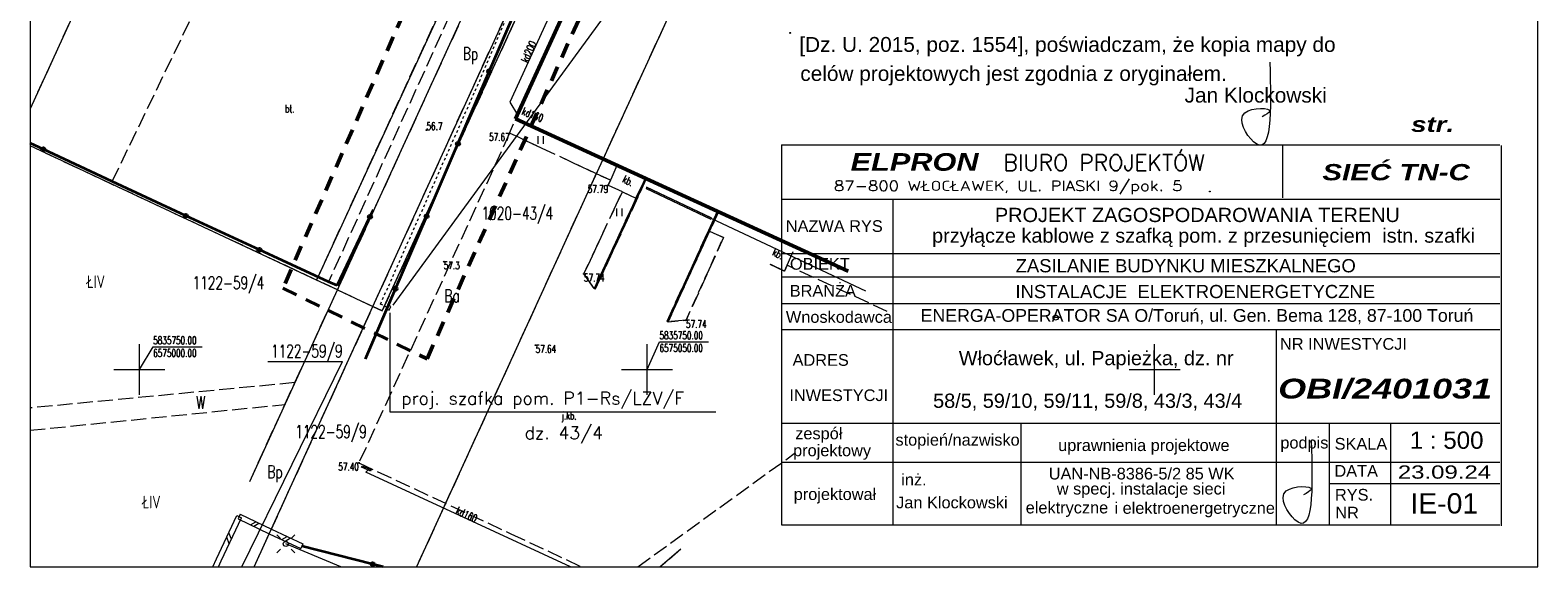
# Model space of a CAD drawing. Header units: metres. Extents: x 6574989 to 13150099, y 5835731 to 11671648.
# Tile 1 of 3: x 6574989 to 6575138, y 5835731 to 5835783. Entities that reach past the tile are written whole.
import ezdxf
from ezdxf.enums import TextEntityAlignment as Align

# ---------------------------------------------------------------- set-up
doc = ezdxf.new("R2010")
doc.units = ezdxf.units.M
doc.header["$MEASUREMENT"] = 0
for name, pattern in [('1', [0]), ('1_1', [0]), ('1_OTDN_B', [0]), ('1_OTDN_BG', [0]), ('1_OTKJ', [2, 1.5, -0.5]), ('1_OTKU', [2, 1.5, -0.5]), ('1_OTZI', [1.5, 1, -0.5]), ('1_OTZT', [1.5, 1, -0.5]), ('2_EGBU_A', [0]), ('4', [2.5, 1.5, -1]), ('DUL', [1, 0.5, -0.5]), ('GUK', [2, 1.5, -0.5]), ('UPE', [0]), ('UPK', [0])]:
    doc.linetypes.add(name, pattern=pattern)
doc.layers.get('0').update_dxf_attribs({"color": 250, "lineweight": 100})
doc.layers.add('_KABLE', color=250, linetype='Continuous', lineweight=100)
doc.layers.add('_opis kabla', color=250, linetype='Continuous')
doc.layers.add('_OPIS_KABLA', color=7, linetype='Continuous')
for name, color, linetype, lineweight, true_color in [('Dzialki', 7, '1', 18, 0x000000), ('EGBB_L_0', 7, '2_EGBU_A', 50, 0x000000), ('Kontury', 7, 'GUK', 18, 0x008000), ('Numery_dzialek', 7, 'Continuous', 13, 0x000000), ('Numery_konturow', 7, 'Continuous', 13, 0x008000), ('OTD_L_12', 7, 'Continuous', 18, 0x000000), ('OTK_E_T_0', 7, 'Continuous', 0, 0x000000), ('OTK_E_T_3', 7, 'Continuous', 0, 0x000000), ('OTK_L_0', 7, '1_OTKJ', 18, 0x000000), ('OTK_L_4', 7, '1_OTKU', 18, 0x000000), ('OTO_L_0', 7, 'Continuous', 35, 0x000000), ('OTR_T_0', 7, 'Continuous', 18, 0x000000), ('OTR_T_1', 7, 'Continuous', 18, 0x000000), ('OTZ_L_3', 7, '1_OTZT', 18, 0x000000), ('Podzial_sekcyjny_krzyze', 7, '1', 0, 0x000000), ('UEEPA_T_3', 1, 'Continuous', 18, 0xff0000), ('UEEPON_L_0', 1, 'UPE', 18, 0xff0000), ('UKKOO_T_0', 7, 'Continuous', 18, 0x803300), ('UKKPA_L_0', 7, '1', 18, 0x803300), ('UKKPOD_L_0', 7, 'UPK', 18, 0x803300), ('WSP_KRZYZY_T_0', 7, 'Continuous', 18, 0x000000), ('ZAKRES_L_0', 7, '4', 50, 0x000000)]:
    doc.layers.add(name, color=color, linetype=linetype, lineweight=lineweight, true_color=true_color)
doc.styles.add('Annotative', font='ARIAL.TTF')
doc.styles.add('ARIALC', font='ARIALBI.TTF')
doc.styles.add('SIMPLEBX', font='simplex.shx', dxfattribs={"width": 0.7})
doc.styles.get("Standard").update_dxf_attribs({"font": 'Simplex.SHX', "width": 0.75})
doc.styles.add('TECH', font='simplex.shx', dxfattribs={"height": 2.5})

# ---------------------------------------------------------------- blocks, each defined once
blk = doc.blocks.new('2_OTRN')
at = {"linetype": 'Continuous'}
blk.add_circle((0, 0), 0.045, dxfattribs=at)
blk = doc.blocks.new('2_OTRS')
at = {"linetype": 'Continuous'}
blk.add_circle((0, 0), 0.045, dxfattribs=at)
blk = doc.blocks.new('2_OTZT')
at = {"linetype": 'Continuous'}
for p, q in [((-0.2625, -0.375), (-0.2625, 0.375)), ((0.2625, -0.375), (0.2625, 0.375))]:
    blk.add_line(p, q, dxfattribs=at)
blk = doc.blocks.new('LAT')
at = {"linetype": 'Continuous'}
for p, q in [((-0.53035, 0.53035), (-0.8839, 0.8839)), ((0.53035, 0.53035), (0.8839, 0.8839)), ((-0.53035, -0.53035), (-0.8839, -0.8839)), ((0.53035, -0.53035), (0.8839, -0.8839))]:
    blk.add_line(p, q, dxfattribs=at)
blk = doc.blocks.new('SLS')
at = {"linetype": 'Continuous'}
blk.add_circle((0, 0), 0.25, dxfattribs=at)

msp = doc.modelspace()

# ---------------------------------------------------------------- linework, layer by layer
at = {"linetype": 'Continuous', "lineweight": 18}
for centre, radius in [((6575064.11, 5835783.13), 0.045), ((6575090.25, 5835755.11), 0.25)]:
    msp.add_circle(centre, radius, dxfattribs=at)
at = {"layer": '_KABLE', "color": 1, "linetype": 'Continuous', "lineweight": 18}
for p, q in [((6575056.76, 5835799.8), (6575024.95, 5835756.32)), ((6575024.68, 5835755.58), (6575024.68, 5835745.82)), ((6575024.68, 5835745.82), (6575056.79, 5835745.82))]:
    msp.add_line(p, q, dxfattribs=at)
at = {"layer": '_KABLE', "color": 1, "linetype": 'DUL', "lineweight": 18, "ltscale": 0.5}
for p, q in [((6575033.68, 5835778.79), (6575042.81, 5835800.18)), ((6575023.75, 5835756.42), (6575033.68, 5835778.79)), ((6575024.45, 5835756.11), (6575023.75, 5835756.42))]:
    msp.add_line(p, q, dxfattribs=at)
at = {"layer": '_KABLE', "color": 1, "linetype": 'Continuous', "lineweight": 18}
msp.add_lwpolyline([(6575024.61, 5835755.84), (6575024.76, 5835756.21), (6575024.53, 5835756.31), (6575024.38, 5835755.94)], close=True, dxfattribs=at)
at = {"layer": '_opis kabla', "color": 4, "linetype": 'Continuous', "lineweight": 18}
msp.add_lwpolyline([(6574989.24, 5835940.57), (6574989.24, 5835730.57), (6575137.74, 5835730.57), (6575137.74, 5835940.57)], close=True, dxfattribs=at)
at = {"layer": '_OPIS_KABLA', "color": 7, "lineweight": 18, "ltscale": 0.3}
for p, q in [((6575063.24, 5835772.12), (6575063.24, 5835734.7)), ((6575063.24, 5835772.12), (6575134.01, 5835772.12)), ((6575112.61, 5835766.89), (6575112.61, 5835772.12)), ((6575134.12, 5835772.04), (6575134.12, 5835734.62)), ((6575063.24, 5835766.76), (6575134.01, 5835766.76)), ((6575065.06, 5835766.76), (6575131.42, 5835766.76)), ((6575074.22, 5835766.76), (6575074.22, 5835734.7)), ((6575063.24, 5835761.43), (6575134.01, 5835761.43)), ((6575063.24, 5835759.11), (6575134.01, 5835759.11)), ((6575063.24, 5835756.48), (6575134.01, 5835756.48)), ((6575063.24, 5835753.94), (6575134.01, 5835753.94)), ((6575063.24, 5835744.71), (6575134.01, 5835744.71)), ((6575063.24, 5835740.88), (6575134.01, 5835740.88)), ((6575063.24, 5835734.7), (6575134.01, 5835734.7))]:
    msp.add_line(p, q, dxfattribs=at)
at = {"layer": '_OPIS_KABLA', "color": 7, "lineweight": 18}
for p, q in [((6575111.96, 5835753.94), (6575111.96, 5835734.7)), ((6575086.83, 5835744.71), (6575086.83, 5835734.7)), ((6575117.2, 5835744.71), (6575117.2, 5835734.7)), ((6575123.23, 5835744.71), (6575123.23, 5835734.7)), ((6575117.2, 5835738.76), (6575134.01, 5835738.76))]:
    msp.add_line(p, q, dxfattribs=at)
at = {"layer": '_OPIS_KABLA', "linetype": 'Continuous', "lineweight": 18}
msp.add_ellipse((6575105.43, 5835767.51), major_axis=(-0.0286, 0.0286), ratio=1, start_param=3.926991, end_param=10.210176, dxfattribs=at)
msp.add_ellipse((6575105.43, 5835767.51), major_axis=(-0.0286, 0.0286), ratio=1, start_param=3.926991, end_param=10.210176, dxfattribs=at)
at = {"layer": '_OPIS_KABLA', "color": 5, "linetype": 'Continuous', "lineweight": 18, "start_tangent": (-0.196307, 0.980542)}
for points in [[(6575111.34, 5835780.25), (6575109.73, 5835772.42), (6575108.89, 5835775.26), (6575111.34, 5835775.41), (6575110.58, 5835774.87)], [(6575115.42, 5835743.03), (6575113.81, 5835735.2), (6575112.96, 5835738.04), (6575115.42, 5835738.19), (6575114.65, 5835737.65)]]:
    msp.add_spline(points, degree=3, dxfattribs=at)
at = {"layer": 'Dzialki'}
for p, q in [((6575085.74, 5835857.97), (6575043.96, 5835767.01)), ((6575015.59, 5835833.16), (6574989.24, 5835775.64)), ((6575023.01, 5835756.2), (6575052.36, 5835820.49)), ((6575023.92, 5835755.77), (6575053.72, 5835820.92)), ((6575045.24, 5835819.26), (6575017.46, 5835758.8)), ((6575019.5, 5835757.84), (6575047.21, 5835818.34)), ((6575017.46, 5835758.8), (6574989.24, 5835772)), ((6575043.96, 5835767.01), (6575027.3, 5835730.57)), ((6575010.87, 5835738.98), (6575019.5, 5835757.84)), ((6575019.5, 5835757.84), (6575017.46, 5835758.8)), ((6575019.5, 5835757.84), (6575023.01, 5835756.2)), ((6575011.31, 5835730.57), (6575023.01, 5835756.2)), ((6575023.01, 5835756.2), (6575023.92, 5835755.77)), ((6575053.34, 5835732.31), (6575051.3, 5835730.57))]:
    msp.add_line(p, q, dxfattribs=at)
at = {"layer": 'EGBB_L_0', "linetype": '2_EGBU_A'}
for p, q in [((6575037.04, 5835774.66), (6575082.55, 5835874.13)), ((6575069.8, 5835759.66), (6575037.04, 5835774.66))]:
    msp.add_line(p, q, dxfattribs=at)
at = {"layer": 'Kontury'}
for p, q in [((6575015.59, 5835833.16), (6574989.24, 5835775.64)), ((6575070.08, 5835823.87), (6575043.96, 5835767.01)), ((6575023.01, 5835756.2), (6575052.36, 5835820.49)), ((6575053.72, 5835820.92), (6575023.92, 5835755.77)), ((6575017.46, 5835758.8), (6575045.24, 5835819.26)), ((6575047.21, 5835818.34), (6575019.5, 5835757.84)), ((6575017.46, 5835758.8), (6574989.24, 5835772)), ((6575043.96, 5835767.01), (6575027.3, 5835730.57)), ((6575015.32, 5835748.7), (6575019.5, 5835757.84)), ((6575019.5, 5835757.84), (6575017.46, 5835758.8)), ((6575019.5, 5835757.84), (6575023.01, 5835756.2)), ((6575011.31, 5835730.57), (6575023.01, 5835756.2)), ((6575023.92, 5835755.77), (6575023.01, 5835756.2)), ((6575015.32, 5835748.7), (6574989.24, 5835746.21)), ((6575014.34, 5835746.56), (6575015.32, 5835748.7)), ((6574989.24, 5835744.01), (6575014.34, 5835746.56)), ((6575010.87, 5835738.98), (6575014.34, 5835746.56)), ((6575053.34, 5835732.31), (6575051.3, 5835730.57))]:
    msp.add_line(p, q, dxfattribs=at)
at = {"layer": 'Numery_dzialek', "linetype": 'Continuous'}
for p in [(6575010.08, 5835730.57), (6575012.65, 5835750.77)]:
    msp.add_line(p, (6575020.02, 5835750.77), dxfattribs=at)
at = {"layer": 'OTD_L_12', "linetype": '1_OTDN_B'}
for p, q in [((6575049.82, 5835768.81), (6575044.8, 5835757.96)), ((6575049.93, 5835768.76), (6575049.82, 5835768.81)), ((6575056.92, 5835765.56), (6575051.98, 5835754.76)), ((6575057.03, 5835765.51), (6575056.92, 5835765.56)), ((6575044.8, 5835757.96), (6575044.92, 5835757.94)), ((6575051.98, 5835754.76), (6575052.08, 5835754.69))]:
    msp.add_line(p, q, dxfattribs=at)
at = {"layer": 'OTD_L_12', "linetype": '1_OTDN_BG'}
for p, q in [((6575044.92, 5835757.94), (6575049.93, 5835768.76)), ((6575052.08, 5835754.69), (6575057.03, 5835765.51))]:
    msp.add_line(p, q, dxfattribs=at)
at = {"layer": 'OTD_L_12', "linetype": '1_1'}
for p, q in [((6575048.88, 5835766.49), (6575048.75, 5835766.49)), ((6575048.67, 5835766.04), (6575048.54, 5835766.03)), ((6575046.78, 5835761.95), (6575046.65, 5835761.95)), ((6575055.78, 5835762.78), (6575055.65, 5835762.78)), ((6575055.99, 5835763.24), (6575055.86, 5835763.23)), ((6575046.57, 5835761.5), (6575046.44, 5835761.5)), ((6575053.7, 5835758.24), (6575053.57, 5835758.23)), ((6575053.91, 5835758.69), (6575053.78, 5835758.69))]:
    msp.add_line(p, q, dxfattribs=at)
at = {"layer": 'OTD_L_12'}
for p, q in [((6575007.61, 5835731.36), (6575009.6, 5835735.61)), ((6575008.07, 5835731.15), (6575010.05, 5835735.4)), ((6575009.6, 5835735.61), (6575010.05, 5835735.4)), ((6575009.93, 5835735.74), (6575009.72, 5835735.28)), ((6575009.72, 5835735.28), (6575012.8, 5835733.83)), ((6575009.93, 5835735.74), (6575013.02, 5835734.28)), ((6575009.06, 5835733.28), (6575008.81, 5835733.91)), ((6575010.95, 5835734.7), (6575011.48, 5835735.01)), ((6575011.26, 5835734.56), (6575011.78, 5835734.86)), ((6575012.8, 5835733.83), (6575015.89, 5835732.38)), ((6575013.02, 5835734.28), (6575016.1, 5835732.83)), ((6575008.86, 5835732.85), (6575008.61, 5835733.49)), ((6575014.04, 5835733.25), (6575014.56, 5835733.56)), ((6575014.35, 5835733.1), (6575014.87, 5835733.41)), ((6575016.1, 5835732.83), (6575015.89, 5835732.38)), ((6575007.24, 5835730.57), (6575007.61, 5835731.36)), ((6575007.79, 5835730.57), (6575008.07, 5835731.15))]:
    msp.add_line(p, q, dxfattribs=at)
at = {"layer": 'OTK_L_0', "linetype": '1_OTKJ'}
for p, q in [((6575036.47, 5835773.25), (6575021.62, 5835740.8)), ((6575046.39, 5835768.62), (6575036.47, 5835773.25)), ((6575049.93, 5835768.76), (6575044.92, 5835757.94)), ((6575046.18, 5835768.13), (6575046.39, 5835768.62)), ((6575047.57, 5835767.5), (6575046.18, 5835768.13)), ((6575056.92, 5835765.56), (6575049.93, 5835768.76)), ((6575043.79, 5835759.41), (6575047.57, 5835767.5)), ((6575051.98, 5835754.76), (6575056.92, 5835765.56)), ((6575057.53, 5835762.99), (6575053.84, 5835754.84)), ((6575044.8, 5835757.96), (6575043.79, 5835759.41)), ((6575063.54, 5835759.68), (6575062.11, 5835760.36)), ((6575063.79, 5835760.25), (6575063.54, 5835759.68)), ((6575073.67, 5835755.71), (6575063.79, 5835760.25)), ((6575044.92, 5835757.94), (6575044.8, 5835757.96)), ((6575052.08, 5835754.69), (6575051.98, 5835754.76)), ((6575053.84, 5835754.84), (6575052.08, 5835754.69)), ((6575049.08, 5835730.57), (6575064.63, 5835741.81)), ((6575021.62, 5835740.8), (6575036.6, 5835733.83)), ((6575036.6, 5835733.83), (6575043.55, 5835730.57))]:
    msp.add_line(p, q, dxfattribs=at)
at = {"layer": 'OTK_L_4', "linetype": '1_OTKU'}
for p, q in [((6574997.32, 5835768.49), (6575009.85, 5835794.4)), ((6575030.56, 5835784.83), (6575018.62, 5835758.61)), ((6575047.04, 5835770.08), (6575046.39, 5835768.62)), ((6575049.82, 5835768.81), (6575047.04, 5835770.08)), ((6575018.62, 5835758.61), (6574997.32, 5835768.49)), ((6575046.39, 5835768.62), (6575046.18, 5835768.13)), ((6575046.18, 5835768.13), (6575047.57, 5835767.5)), ((6575048.91, 5835766.85), (6575049.82, 5835768.81)), ((6575047.57, 5835767.5), (6575048.91, 5835766.85)), ((6575057.03, 5835765.51), (6575056.16, 5835763.6)), ((6575059.8, 5835764.24), (6575057.03, 5835765.51)), ((6575056.16, 5835763.6), (6575057.53, 5835762.99)), ((6575063.79, 5835760.25), (6575064.38, 5835761.61)), ((6575062.11, 5835760.36), (6575063.54, 5835759.68)), ((6575063.54, 5835759.68), (6575063.79, 5835760.25))]:
    msp.add_line(p, q, dxfattribs=at)
at = {"layer": 'OTO_L_0'}
for p, q in [((6575034.45, 5835779.34), (6575037.53, 5835786.47)), ((6575031.38, 5835772.21), (6575034.45, 5835779.34)), ((6574990.53, 5835771.67), (6574989.24, 5835772.27)), ((6574997.32, 5835768.49), (6574990.53, 5835771.67)), ((6575028.3, 5835765.08), (6575031.38, 5835772.21)), ((6575004.57, 5835765.13), (6574997.32, 5835768.49)), ((6575011.82, 5835761.77), (6575004.57, 5835765.13)), ((6575019.47, 5835758.26), (6575022.71, 5835765.02)), ((6575022.71, 5835765.02), (6575023.06, 5835765.75)), ((6575025.23, 5835757.95), (6575028.3, 5835765.08)), ((6575018.62, 5835758.61), (6575011.82, 5835761.77)), ((6575019.47, 5835758.26), (6575018.62, 5835758.61)), ((6575022.26, 5835751.06), (6575025.23, 5835757.95)), ((6575022.97, 5835730.84), (6575015.99, 5835732.61)), ((6575024.02, 5835730.57), (6575022.97, 5835730.84))]:
    msp.add_line(p, q, dxfattribs=at)
for centre in [(6575034.45, 5835779.34), (6575031.38, 5835772.21), (6574990.53, 5835771.67), (6575004.57, 5835765.13), (6575022.71, 5835765.02), (6575028.3, 5835765.08), (6575011.82, 5835761.77), (6575025.23, 5835757.95), (6575022.97, 5835730.84)]:
    msp.add_circle(centre, 0.17, dxfattribs=at)
at = {"layer": 'OTZ_L_3', "linetype": '1_OTZI'}
for p, q in [((6575036.47, 5835773.25), (6575037.04, 5835774.66)), ((6575037.04, 5835774.66), (6575047.04, 5835770.08)), ((6575046.39, 5835768.62), (6575036.47, 5835773.25)), ((6575047.04, 5835770.08), (6575046.39, 5835768.62)), ((6575043.79, 5835759.41), (6575047.57, 5835767.5)), ((6575048.91, 5835766.85), (6575044.8, 5835757.96)), ((6575047.57, 5835767.5), (6575048.91, 5835766.85)), ((6575056.16, 5835763.6), (6575052.08, 5835754.69)), ((6575057.53, 5835762.99), (6575056.16, 5835763.6)), ((6575053.84, 5835754.84), (6575057.53, 5835762.99)), ((6575044.8, 5835757.96), (6575043.79, 5835759.41)), ((6575052.08, 5835754.69), (6575053.84, 5835754.84))]:
    msp.add_line(p, q, dxfattribs=at)
at = {"layer": 'Podzial_sekcyjny_krzyze'}
for p, q in [((6575000, 5835747.5), (6575000, 5835752.5)), ((6575050, 5835747.5), (6575050, 5835752.5)), ((6575100, 5835747.5), (6575100, 5835752.5)), ((6574997.5, 5835750), (6575002.5, 5835750)), ((6575047.5, 5835750), (6575052.5, 5835750)), ((6575097.5, 5835750), (6575102.5, 5835750))]:
    msp.add_line(p, q, dxfattribs=at)
at = {"layer": 'UEEPON_L_0', "linetype": 'UPE'}
msp.add_line((6575019.85, 5835730.57), (6575014.42, 5835732.83), dxfattribs=at)
at = {"layer": 'UKKPA_L_0', "linetype": '1'}
for p, q in [((6575049.96, 5835767.94), (6575049.91, 5835767.8)), ((6575056.32, 5835764.94), (6575049.96, 5835767.94)), ((6575050.12, 5835767.86), (6575050.06, 5835767.73)), ((6575049.91, 5835767.8), (6575056.29, 5835764.81)), ((6575050.29, 5835767.79), (6575050.22, 5835767.65)), ((6575050.45, 5835767.71), (6575050.39, 5835767.58)), ((6575050.61, 5835767.63), (6575050.55, 5835767.5)), ((6575050.77, 5835767.56), (6575050.71, 5835767.42)), ((6575050.94, 5835767.48), (6575050.87, 5835767.35)), ((6575051.1, 5835767.4), (6575051.04, 5835767.27)), ((6575051.26, 5835767.33), (6575051.2, 5835767.19)), ((6575051.43, 5835767.25), (6575051.36, 5835767.12)), ((6575051.59, 5835767.17), (6575051.53, 5835767.04)), ((6575051.75, 5835767.1), (6575051.69, 5835766.97)), ((6575051.91, 5835767.02), (6575051.85, 5835766.89)), ((6575052.08, 5835766.94), (6575052.02, 5835766.81)), ((6575052.24, 5835766.86), (6575052.18, 5835766.74)), ((6575052.4, 5835766.79), (6575052.34, 5835766.66)), ((6575052.56, 5835766.71), (6575052.51, 5835766.58)), ((6575052.73, 5835766.63), (6575052.67, 5835766.51)), ((6575052.89, 5835766.56), (6575052.83, 5835766.43)), ((6575053.05, 5835766.48), (6575052.99, 5835766.35)), ((6575053.22, 5835766.4), (6575053.16, 5835766.28)), ((6575053.38, 5835766.33), (6575053.32, 5835766.2)), ((6575053.54, 5835766.25), (6575053.48, 5835766.12)), ((6575053.7, 5835766.17), (6575053.65, 5835766.05)), ((6575053.87, 5835766.1), (6575053.81, 5835765.97)), ((6575054.03, 5835766.02), (6575053.97, 5835765.89)), ((6575054.19, 5835765.94), (6575054.13, 5835765.82)), ((6575054.36, 5835765.87), (6575054.3, 5835765.74)), ((6575054.52, 5835765.79), (6575054.46, 5835765.67)), ((6575054.69, 5835765.71), (6575054.63, 5835765.58)), ((6575054.84, 5835765.64), (6575054.79, 5835765.51)), ((6575055.01, 5835765.56), (6575054.95, 5835765.44)), ((6575055.17, 5835765.48), (6575055.11, 5835765.35)), ((6575055.33, 5835765.41), (6575055.28, 5835765.29)), ((6575055.5, 5835765.33), (6575055.44, 5835765.21)), ((6575055.66, 5835765.25), (6575055.6, 5835765.13)), ((6575055.82, 5835765.18), (6575055.76, 5835765.06)), ((6575055.98, 5835765.1), (6575055.93, 5835764.98)), ((6575056.15, 5835765.02), (6575056.09, 5835764.9)), ((6575056.31, 5835764.95), (6575056.25, 5835764.83)), ((6575056.29, 5835764.81), (6575056.32, 5835764.94)), ((6575021.89, 5835740.39), (6575021.95, 5835740.5)), ((6575022.78, 5835739.98), (6575021.89, 5835740.39)), ((6575021.95, 5835740.5), (6575022.83, 5835740.11)), ((6575022.11, 5835740.43), (6575022.06, 5835740.31)), ((6575022.28, 5835740.35), (6575022.22, 5835740.24)), ((6575022.44, 5835740.28), (6575022.39, 5835740.16)), ((6575022.58, 5835740.22), (6575022.52, 5835740.1)), ((6575022.72, 5835740.16), (6575022.66, 5835740.03)), ((6575022.83, 5835740.11), (6575022.78, 5835739.98))]:
    msp.add_line(p, q, dxfattribs=at)
at = {"layer": 'UKKPOD_L_0', "linetype": 'UPK'}
for p, q in [((6575041.65, 5835787.61), (6575036.48, 5835776.3)), ((6575036.48, 5835776.3), (6575037.24, 5835775.07))]:
    msp.add_line(p, q, dxfattribs=at)
at = {"layer": 'UKKPOD_L_0', "linetype": 'UPK', "lineweight": 18}
for p, q in [((6575056.3, 5835764.88), (6575071.53, 5835757.74)), ((6575022.32, 5835739.88), (6575022.56, 5835740.14)), ((6575042.45, 5835730.57), (6575022.32, 5835739.88))]:
    msp.add_line(p, q, dxfattribs=at)
at = {"layer": 'WSP_KRZYZY_T_0', "linetype": 'Continuous'}
for p, q in [((6575000, 5835750), (6575001.36, 5835752.24)), ((6575001.36, 5835752.24), (6575006.19, 5835752.24)), ((6575050, 5835750), (6575051.23, 5835752.73)), ((6575051.23, 5835752.73), (6575056.06, 5835752.73))]:
    msp.add_line(p, q, dxfattribs=at)
at = {"layer": 'ZAKRES_L_0', "linetype": '4'}
for p, q in [((6575046.1, 5835830.8), (6575014.14, 5835758)), ((6575028.33, 5835751.04), (6575061.09, 5835824.26)), ((6575014.14, 5835758), (6575028.33, 5835751.04))]:
    msp.add_line(p, q, dxfattribs=at)

# ---------------------------------------------------------------- block references
at = {"layer": 'OTR_T_0'}
for p in [(6575036.47, 5835773.25), (6575046.18, 5835768.13), (6575043.79, 5835759.41), (6575053.84, 5835754.84), (6575039.03, 5835752.39), (6575021.62, 5835740.8)]:
    msp.add_blockref('2_OTRS', p, dxfattribs=at)
at = {"layer": 'OTR_T_1'}
for p in [(6575028.28, 5835773.57), (6575029.98, 5835760.61)]:
    msp.add_blockref('2_OTRN', p, dxfattribs=at)
at = {"layer": 'OTZ_L_3'}
for p in [(6575039.54, 5835772.58), (6575047.3, 5835765.46)]:
    msp.add_blockref('2_OTZT', p, dxfattribs=at)
at = {"layer": 'UEEPA_T_3'}
for name in ['LAT', 'SLS']:
    msp.add_blockref(name, (6575014.42, 5835732.83), dxfattribs=at)

# ---------------------------------------------------------------- texts
at = {"layer": '_opis kabla', "color": 7, "lineweight": 18, "ltscale": 0.3, "style": 'Annotative'}
for s, p in [('[Dz. U. 2015, poz. 1554], poświadczam, że kopia mapy do', (6575065, 5835781.26)), ('celów projektowych jest zgodnia z oryginałem.', (6575065.1, 5835778.4)), ('Jan Klockowski', (6575102.95, 5835776.27))]:
    msp.add_text(s, height=1.4662, dxfattribs=at).set_placement(p)
at = {"layer": '_OPIS_KABLA', "color": 7, "lineweight": 18, "ltscale": 0.3, "style": 'ARIALC', "width": 1.3}
for s, height, p in [('str. ', 1.5, (6575125.26, 5835773.38)), ('OBI/2401031', 1.95, (6575112.17, 5835747.14))]:
    msp.add_text(s, height=height, dxfattribs=at).set_placement(p)
at = {"layer": '_OPIS_KABLA', "color": 8, "lineweight": 18, "style": 'ARIALC', "width": 1.25}
msp.add_text('ELPRON ', height=1.732, dxfattribs=at).set_placement((6575070.05, 5835769.56))
at = {"layer": '_OPIS_KABLA', "color": 7, "lineweight": 18}
for s, height, style, p in [('BIURO PROJEKTÓW', 1.584, 'TECH', (6575085.11, 5835769.56)), ('PROJEKT ZAGOSPODAROWANIA TERENU', 1.4, 'Annotative', (6575084.27, 5835764.51)), ('NAZWA RYS', 1.15, 'Annotative', (6575063.67, 5835763.54)), ('przyłącze kablowe z szafką pom. z przesunięciem  istn. szafki ', 1.4, 'Annotative', (6575078.08, 5835762.48)), ('OBIEKT', 1.15, 'Annotative', (6575064.08, 5835759.82)), ('BRANŻA ', 1.15, 'Annotative', (6575064.06, 5835757.17)), ('INSTALACJE  ELEKTROENERGETYCZNE', 1.3, 'Annotative', (6575086.29, 5835757.02)), ('Wnoskodawca', 1.15, 'Annotative', (6575063.68, 5835754.59)), ('NR INWESTYCJI', 1.15, 'Annotative', (6575112.35, 5835751.94)), ('ADRES ', 1.15, 'Annotative', (6575064.34, 5835750.36)), ('INWESTYCJI', 1.15, 'Annotative', (6575064.02, 5835746.89)), ('zespół', 1.15, 'Annotative', (6575064.6, 5835743.13)), ('projektowy', 1.15, 'Annotative', (6575064.39, 5835741.46)), ('stopień/nazwisko', 1.15, 'Annotative', (6575074.47, 5835742.5)), ('uprawnienia projektowe', 1.15, 'Annotative', (6575090.5, 5835741.97)), ('podpis', 1.15, 'Annotative', (6575112.38, 5835742.22)), ('SKALA ', 1.15, 'Annotative', (6575117.73, 5835742.11)), ('1 : 500', 1.7, 'Annotative', (6575125.13, 5835742.19)), ('inż. ', 1.15, 'Annotative', (6575075.04, 5835738.58)), ('UAN-NB-8386-5/2 85 WK', 1.15, 'Annotative', (6575089.57, 5835739.17)), ('DATA ', 1.15, 'Annotative', (6575117.71, 5835739.44)), ('projektował', 1.15, 'Annotative', (6575064.45, 5835737.15)), ('w specj. instalacje sieci', 1.15, 'Annotative', (6575090.36, 5835737.69)), ('RYS. ', 1.15, 'Annotative', (6575117.76, 5835737.09)), ('Jan Klockowski', 1.15, 'Annotative', (6575074.54, 5835736.33)), ('elektryczne ', 1.15, 'Annotative', (6575087.3, 5835735.83)), ('i elektroenergetryczne', 1.15, 'Annotative', (6575096.04, 5835735.79)), ('NR', 1.15, 'Annotative', (6575117.8, 5835735.33))]:
    msp.add_text(s, height=height, dxfattribs=dict(at, style=style)).set_placement(p)
at = {"layer": '_OPIS_KABLA', "color": 8, "lineweight": 18, "ltscale": 0.3, "style": 'ARIALC', "width": 1.3}
msp.add_text('SIEĆ TN-C', height=1.6, dxfattribs=at).set_placement((6575116.52, 5835770.22), align=Align.TOP_LEFT)
at = {"layer": '_OPIS_KABLA', "color": 7, "lineweight": 18}
for s, height, style, width, p in [('87-800 WŁOCŁAWEK, UL. PIASKI 9/pok. 5', 0.99, 'TECH', 1.2, (6575068.41, 5835767.58)), ('23.09.24', 1.3, 'Annotative', 1.3, (6575123.95, 5835739.25))]:
    msp.add_text(s, height=height, dxfattribs=dict(at, style=style, width=width)).set_placement(p)
at = {"layer": '_OPIS_KABLA', "color": 7, "lineweight": 18, "style": 'Annotative'}
for s, height, p in [('ZASILANIE BUDYNKU MIESZKALNEGO', 1.3, (6575086.31, 5835760.86)), ('ENERGA-OPERATOR SA O/Toruń, ul. Gen. Bema 128, 87-100 Toruń', 1.25, (6575076.95, 5835755.94)), ('Włoćławek, ul. Papieżka, dz. nr', 1.4, (6575080.71, 5835751.82)), ('58/5, 59/10, 59/11, 59/8, 43/3, 43/4', 1.4, (6575078.18, 5835747.62))]:
    msp.add_text(s, height=height, dxfattribs=at).set_placement(p, align=Align.TOP_LEFT)
at = {"layer": '_OPIS_KABLA', "color": 1, "linetype": 'ByBlock', "lineweight": 18, "style": 'SIMPLEBX'}
for s, p in [('proj. szafka pom. P1-Rs/LZV/F', (6575025.79, 5835746.54)), ('dz. 43/4', (6575037.95, 5835743.14))]:
    msp.add_text(s, height=1.25, dxfattribs=at).set_placement(p)
at = {"layer": '_OPIS_KABLA', "color": 1, "lineweight": 18, "style": 'Annotative'}
msp.add_text('IE-01', height=2, dxfattribs=at).set_placement((6575125.19, 5835735.82))
at = {"layer": 'Numery_dzialek', "width": 0.7}
for s, p in [('1020-43/4', (6575033.7, 5835766)), ('1122-59/4', (6575005.24, 5835759.15)), ('1122-59/9', (6575015.35, 5835744.5))]:
    msp.add_text(s, height=1.25, dxfattribs=at).set_placement(p, align=Align.TOP_LEFT)
msp.add_text('1122-59/9', height=1.25, dxfattribs=at).set_placement((6575020.02, 5835751.19), align=Align.RIGHT)
at = {"layer": 'Numery_konturow', "width": 0.7}
for s, p in [('Bp', (6575031.86, 5835781.72)), ('Ba', (6575030.05, 5835757.88))]:
    msp.add_text(s, height=1.25, dxfattribs=at).set_placement(p, align=Align.TOP_LEFT)
for s, p in [('ŁIV', (6574996.61, 5835759.26)), ('Bp', (6575014.1, 5835740.56)), ('ŁIV', (6575002.09, 5835737.57))]:
    msp.add_text(s, height=1.25, dxfattribs=at).set_placement(p, align=Align.TOP_RIGHT)
msp.add_text('W', height=1.25, dxfattribs=at).set_placement((6575006.04, 5835746.74), align=Align.MIDDLE)
at = {"layer": 'OTK_E_T_0', "lineweight": 9, "width": 0.7}
msp.add_text('j.kb.', height=0.75, rotation=359.3969, dxfattribs=at).set_placement((6575042.32, 5835745.33), align=Align.MIDDLE)
at = {"layer": 'OTK_E_T_3', "lineweight": 9, "width": 0.7}
msp.add_text('bt.', height=0.75, dxfattribs=at).set_placement((6575014.81, 5835775.67), align=Align.MIDDLE)
for rotation, p in [(335.619, (6575048.14, 5835768.57)), (335.0952, (6575062.9, 5835761.37))]:
    msp.add_text('kb.', height=0.75, rotation=rotation, dxfattribs=at).set_placement(p, align=Align.MIDDLE)
at = {"layer": 'OTR_T_0', "lineweight": 9, "width": 0.7}
for s, p in [('57.67', (6575036.47, 5835773.25)), ('57.79', (6575046.18, 5835768.13)), ('57.40', (6575021.62, 5835740.8))]:
    msp.add_text(s, height=0.75, dxfattribs=at).set_placement(p, align=Align.TOP_RIGHT)
for s, p in [('57.74', (6575043.79, 5835759.41)), ('57.74', (6575053.84, 5835754.84)), ('57.64', (6575039.03, 5835752.39))]:
    msp.add_text(s, height=0.75, dxfattribs=at).set_placement(p, align=Align.TOP_LEFT)
at = {"layer": 'OTR_T_1', "lineweight": 9, "width": 0.7}
msp.add_text('56.7', height=0.75, dxfattribs=at).set_placement((6575028.28, 5835773.57))
msp.add_text('57.3', height=0.75, dxfattribs=at).set_placement((6575029.98, 5835760.61), align=Align.TOP_LEFT)
at = {"layer": 'UKKOO_T_0', "width": 0.7}
for s, rotation, p in [('kd200', 65.434, (6575038.68, 5835781.12)), ('kd160', 339.1455, (6575038.61, 5835774.72)), ('kd160', 335.1837, (6575032.08, 5835735.37))]:
    msp.add_text(s, height=0.75, rotation=rotation, dxfattribs=at).set_placement(p, align=Align.CENTER)
at = {"layer": 'WSP_KRZYZY_T_0', "width": 0.7}
for s, p in [('5835750.00', (6575001.36, 5835753.24)), ('5835750.00', (6575051.23, 5835753.73)), ('6575000.00', (6575001.36, 5835751.99)), ('6575050.00', (6575051.23, 5835752.48))]:
    msp.add_text(s, height=0.75, dxfattribs=at).set_placement(p, align=Align.TOP_LEFT)

doc.saveas('drawing.dxf')
